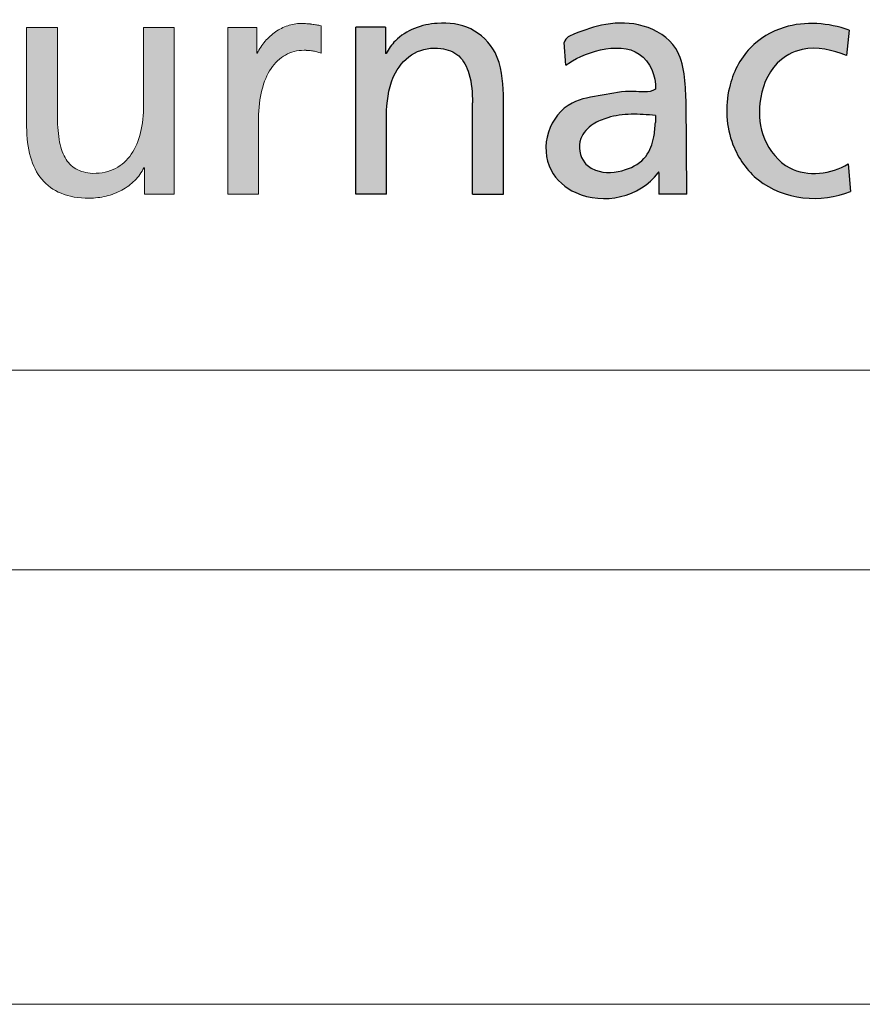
# Model space of a CAD drawing. Header units: millimetres. Extents: x 136540 to 167986, y -70244 to -47782.
# Tile 4 of 14: x 158151 to 158682, y -70244 to -69624. Entities that reach past the tile are written whole.
import ezdxf

# ---------------------------------------------------------------- set-up
doc = ezdxf.new("R2010")
doc.units = ezdxf.units.MM
doc.header["$LTSCALE"] = 0.25
doc.layers.add('FORMAT', color=7, linetype='Continuous')

# ---------------------------------------------------------------- blocks, each defined once
blk = doc.blocks.new('cajetin')
at = {"color": 7, "linetype": 'Continuous', "lineweight": 18}
for p, q in [((853.5, 7.5), (7.5, 7.5)), ((861, 0), (0, 0))]:
    blk.add_line(p, q, dxfattribs=at)
blk = doc.blocks.new('LOGO_sombreado')
at = {"linetype": 'Continuous'}
h = blk.add_hatch(color=7, dxfattribs=at)
edge = h.paths.add_edge_path(flags=0)
edge.add_line((8.928, 3.962), (8.875, 3.972))
edge.add_spline(control_points=[(8.875, 3.972), (8.858, 3.975), (8.841, 3.978), (8.823, 3.98)], knot_values=[22.132418, 22.132418, 22.132418, 22.132418, 23.132418, 23.132418, 23.132418, 23.132418], weights=[1, 1, 1, 1], degree=3, periodic=0)
edge.add_arc((8.709, 3.1), 0.888, 82.6219, 86.3614)
edge.add_spline(control_points=[(8.765, 3.986), (8.745, 3.987), (8.722, 3.988), (8.695, 3.988), (8.644, 3.988), (8.593, 3.979), (8.544, 3.963)], knot_values=[0.065266, 0.065266, 0.065266, 0.065266, 1.065266, 1.065266, 1.065266, 2.065266, 2.065266, 2.065266, 2.065266], weights=[1, 1, 1, 1, 1, 1, 1], degree=3, periodic=0)
edge.add_spline(control_points=[(8.544, 3.963), (8.495, 3.946), (8.448, 3.922), (8.404, 3.892)], knot_values=[2.065266, 2.065266, 2.065266, 2.065266, 3.065266, 3.065266, 3.065266, 3.065266], weights=[1, 1, 1, 1], degree=3, periodic=0)
edge.add_spline(control_points=[(8.404, 3.892), (8.36, 3.861), (8.319, 3.825), (8.283, 3.783)], knot_values=[3.065266, 3.065266, 3.065266, 3.065266, 4.065266, 4.065266, 4.065266, 4.065266], weights=[1, 1, 1, 1], degree=3, periodic=0)
edge.add_spline(control_points=[(8.283, 3.783), (8.248, 3.742), (8.218, 3.695), (8.194, 3.646)], knot_values=[4.065266, 4.065266, 4.065266, 4.065266, 5.065266, 5.065266, 5.065266, 5.065266], weights=[1, 1, 1, 1], degree=3, periodic=0)
edge.add_line((8.194, 3.646), (8.187, 3.646))
edge.add_line((8.187, 3.646), (8.187, 3.943))
edge.add_line((8.187, 3.943), (8.021, 3.943))
edge.add_line((8.021, 3.943), (7.856, 3.943))
edge.add_line((7.856, 3.943), (7.856, 3.703))
edge.add_line((7.856, 3.703), (7.856, 2.023))
edge.add_line((7.856, 2.023), (8.209, 2.023))
edge.add_spline(control_points=[(8.209, 2.023), (8.209, 2.314), (8.209, 2.605), (8.209, 2.896), (8.209, 3.017), (8.222, 3.126), (8.247, 3.222)], knot_values=[12.065266, 12.065266, 12.065266, 12.065266, 13.065266, 13.065266, 13.065266, 14.065266, 14.065266, 14.065266, 14.065266], weights=[1, 1, 1, 1, 1, 1, 1], degree=3, periodic=0)
edge.add_spline(control_points=[(8.247, 3.222), (8.271, 3.318), (8.307, 3.401), (8.352, 3.469)], knot_values=[14.065266, 14.065266, 14.065266, 14.065266, 15.065266, 15.065266, 15.065266, 15.065266], weights=[1, 1, 1, 1], degree=3, periodic=0)
edge.add_spline(control_points=[(8.352, 3.469), (8.398, 3.537), (8.454, 3.589), (8.518, 3.625)], knot_values=[15.065266, 15.065266, 15.065266, 15.065266, 16.065266, 16.065266, 16.065266, 16.065266], weights=[1, 1, 1, 1], degree=3, periodic=0)
edge.add_spline(control_points=[(8.518, 3.625), (8.582, 3.661), (8.654, 3.68), (8.733, 3.68)], knot_values=[16.065266, 16.065266, 16.065266, 16.065266, 17.065266, 17.065266, 17.065266, 17.065266], weights=[1, 1, 1, 1], degree=3, periodic=0)
edge.add_arc((8.733, 2.982), 0.698, 86.1548, 90.0023, ccw=False)
edge.add_spline(control_points=[(8.78, 3.678), (8.796, 3.677), (8.813, 3.675), (8.829, 3.673)], knot_values=[17.132418, 17.132418, 17.132418, 17.132418, 18.132418, 18.132418, 18.132418, 18.132418], weights=[1, 1, 1, 1], degree=3, periodic=0)
edge.add_spline(control_points=[(8.829, 3.673), (8.846, 3.67), (8.863, 3.667), (8.879, 3.662)], knot_values=[18.132418, 18.132418, 18.132418, 18.132418, 19.132418, 19.132418, 19.132418, 19.132418], weights=[1, 1, 1, 1], degree=3, periodic=0)
edge.add_spline(control_points=[(8.879, 3.662), (8.896, 3.658), (8.912, 3.652), (8.928, 3.646)], knot_values=[19.132418, 19.132418, 19.132418, 19.132418, 20.132418, 20.132418, 20.132418, 20.132418], weights=[1, 1, 1, 1], degree=3, periodic=0)
edge.add_line((8.928, 3.646), (8.928, 3.962))
h = blk.add_hatch(color=7, dxfattribs=at)
edge = h.paths.add_edge_path(flags=0)
edge.add_line((9.328, 2.026), (9.328, 3.946))
edge.add_line((9.328, 3.946), (9.67, 3.946))
edge.add_line((9.67, 3.946), (9.67, 3.641))
edge.add_line((9.67, 3.641), (9.678, 3.641))
edge.add_spline(control_points=[(9.678, 3.641), (9.704, 3.696), (9.793, 3.817), (10, 3.948), (10.305, 4.01), (10.669, 3.967), (10.997, 3.643), (11.021, 3.332), (11.026, 3.17)], knot_values=[0, 0, 0, 0, 0.090993, 0.223661, 0.358303, 0.55535, 0.750586, 1, 1, 1, 1], weights=[1, 1, 1, 1, 1, 1, 1, 1, 1], degree=3, periodic=0)
edge.add_line((11.026, 3.17), (11.026, 2.026))
edge.add_line((11.026, 2.026), (10.672, 2.026))
edge.add_line((10.672, 2.026), (10.672, 3.075))
edge.add_spline(control_points=[(10.672, 3.075), (10.669, 3.188), (10.66, 3.379), (10.536, 3.635), (10.28, 3.729), (9.984, 3.677), (9.726, 3.396), (9.691, 3.133), (9.683, 2.986)], knot_values=[0, 0, 0, 0, 0.181683, 0.307789, 0.426651, 0.591078, 0.760733, 1, 1, 1, 1], weights=[1, 1, 1, 1, 1, 1, 1, 1, 1], degree=3, periodic=0)
edge.add_line((9.683, 2.986), (9.681, 2.026))
edge.add_line((9.681, 2.026), (9.328, 2.026))
h = blk.add_hatch(color=7, dxfattribs=at)
edge = h.paths.add_edge_path(flags=0)
edge.add_spline(control_points=[(12.776, 3.232), (12.697, 3.183), (12.484, 3.232), (12.167, 3.156), (11.773, 3.111), (11.49, 2.752), (11.514, 2.287), (12.023, 1.86), (12.597, 1.99), (12.807, 2.27)], knot_values=[0, 0, 0, 0, 0.079966, 0.190057, 0.300094, 0.432511, 0.566689, 0.684622, 1, 1, 1, 1], weights=[1, 1, 1, 1, 1, 1, 1, 1, 1, 1], degree=3, periodic=0)
edge.add_spline(control_points=[(12.807, 2.27), (12.817, 2.296), (12.814, 2.27)], knot_values=[0, 0, 0, 1, 1, 1], weights=[1, 1, 1], degree=2, periodic=0)
edge.add_line((12.814, 2.27), (12.814, 2.023))
edge.add_line((12.814, 2.023), (13.139, 2.023))
edge.add_line((13.139, 2.023), (13.128, 3.106))
edge.add_spline(control_points=[(13.128, 3.106), (13.12, 3.292), (13.119, 3.706), (12.65, 4), (12.214, 4.002), (11.911, 3.898), (11.743, 3.828), (11.727, 3.77)], knot_values=[0, 0, 0, 0, 0.300445, 0.525135, 0.737289, 0.925487, 1, 1, 1, 1], weights=[1, 1, 1, 1, 1, 1, 1, 1], degree=3, periodic=0)
edge.add_line((11.727, 3.77), (11.744, 3.507))
edge.add_spline(control_points=[(11.744, 3.507), (11.927, 3.643), (12.567, 3.881), (12.789, 3.381), (12.776, 3.232)], knot_values=[0, 0, 0, 0, 0.658996, 1, 1, 1, 1], weights=[1, 1, 1, 1, 1], degree=3, periodic=0)
edge = h.paths.add_edge_path(flags=0)
edge.add_spline(control_points=[(12.776, 2.849), (12.772, 2.793), (12.762, 2.658), (12.682, 2.43), (12.419, 2.275), (12.142, 2.255), (11.913, 2.398), (11.87, 2.662), (12.044, 2.834), (12.252, 2.921), (12.499, 2.953), (12.683, 2.938), (12.776, 2.931)], knot_values=[0, 0, 0, 0, 0.068904, 0.168815, 0.283862, 0.42722, 0.488917, 0.605379, 0.695962, 0.771545, 0.884045, 1, 1, 1, 1], weights=[1, 1, 1, 1, 1, 1, 1, 1, 1, 1, 1, 1, 1], degree=3, periodic=0)
edge.add_line((12.776, 2.931), (12.776, 2.849))
h = blk.add_hatch(color=7, dxfattribs=at)
edge = h.paths.add_edge_path(flags=0)
edge.add_spline(control_points=[(5.713, 2.196), (5.772, 2.125), (5.847, 2.071), (5.937, 2.034)], knot_values=[55, 55, 55, 55, 56, 56, 56, 56], weights=[1, 1, 1, 1], degree=3, periodic=0)
edge.add_spline(control_points=[(5.937, 2.034), (6.028, 1.997), (6.135, 1.977), (6.259, 1.977)], knot_values=[56, 56, 56, 56, 57, 57, 57, 57], weights=[1, 1, 1, 1], degree=3, periodic=0)
edge.add_arc((6.259, 2.796), 0.818, 269.9868, 283.8904)
edge.add_spline(control_points=[(6.456, 2.001), (6.519, 2.017), (6.58, 2.04), (6.635, 2.071)], knot_values=[0, 0, 0, 0, 1, 1, 1, 1], weights=[1, 1, 1, 1], degree=3, periodic=0)
edge.add_spline(control_points=[(6.635, 2.071), (6.69, 2.101), (6.741, 2.137), (6.784, 2.181)], knot_values=[1, 1, 1, 1, 2, 2, 2, 2], weights=[1, 1, 1, 1], degree=3, periodic=0)
edge.add_spline(control_points=[(6.784, 2.181), (6.827, 2.224), (6.863, 2.273), (6.889, 2.328)], knot_values=[2, 2, 2, 2, 3, 3, 3, 3], weights=[1, 1, 1, 1], degree=3, periodic=0)
edge.add_line((6.889, 2.328), (6.896, 2.328))
edge.add_line((6.896, 2.328), (6.896, 2.023))
edge.add_line((6.896, 2.023), (7.067, 2.023))
edge.add_line((7.067, 2.023), (7.238, 2.023))
edge.add_line((7.238, 2.023), (7.238, 2.263))
edge.add_line((7.238, 2.263), (7.238, 3.943))
edge.add_line((7.238, 3.943), (6.885, 3.943))
edge.add_line((6.885, 3.943), (6.885, 3.721))
edge.add_spline(control_points=[(6.885, 3.721), (6.885, 3.647), (6.885, 3.573), (6.885, 3.499), (6.885, 3.35), (6.885, 3.202), (6.885, 3.054), (6.885, 2.937), (6.873, 2.829), (6.85, 2.734)], knot_values=[30, 30, 30, 30, 31, 31, 31, 33, 33, 33, 34, 34, 34, 34], weights=[1, 1, 1, 1, 1, 1, 1, 1, 1, 1], degree=3, periodic=0)
edge.add_spline(control_points=[(6.85, 2.734), (6.827, 2.637), (6.792, 2.553), (6.696, 2.414), (6.636, 2.359), (6.562, 2.321)], knot_values=[34, 34, 34, 34, 35, 35, 36, 36, 36, 36], weights=[1, 1, 1, 1, 1, 1], degree=3, periodic=0)
edge.add_spline(control_points=[(6.562, 2.321), (6.489, 2.284), (6.402, 2.263), (6.301, 2.263)], knot_values=[36, 36, 36, 36, 37, 37, 37, 37], weights=[1, 1, 1, 1], degree=3, periodic=0)
edge.add_spline(control_points=[(6.301, 2.263), (6.224, 2.268), (6.16, 2.285), (6.107, 2.315)], knot_values=[37, 37, 37, 37, 38, 38, 38, 38], weights=[1, 1, 1, 1], degree=3, periodic=0)
edge.add_spline(control_points=[(6.107, 2.315), (6.054, 2.345), (6.013, 2.388), (5.982, 2.445)], knot_values=[38, 38, 38, 38, 39, 39, 39, 39], weights=[1, 1, 1, 1], degree=3, periodic=0)
edge.add_spline(control_points=[(5.982, 2.445), (5.95, 2.501), (5.928, 2.571), (5.914, 2.655)], knot_values=[39, 39, 39, 39, 40, 40, 40, 40], weights=[1, 1, 1, 1], degree=3, periodic=0)
edge.add_spline(control_points=[(5.914, 2.655), (5.9, 2.739), (5.894, 2.837), (5.894, 2.949), (5.894, 3.115), (5.894, 3.28), (5.894, 3.446), (5.894, 3.529), (5.894, 3.612), (5.894, 3.695), (5.894, 3.777), (5.894, 3.86), (5.894, 3.943)], knot_values=[40, 40, 40, 40, 41, 41, 41, 43, 43, 43, 44, 44, 44, 45, 45, 45, 45], weights=[1, 1, 1, 1, 1, 1, 1, 1, 1, 1, 1, 1, 1], degree=3, periodic=0)
edge.add_line((5.894, 3.943), (5.54, 3.943))
edge.add_spline(control_points=[(5.54, 3.943), (5.54, 3.848), (5.54, 3.753), (5.54, 3.658), (5.54, 3.563), (5.54, 3.468), (5.54, 3.372), (5.54, 3.182), (5.54, 2.992), (5.54, 2.802), (5.54, 2.673), (5.554, 2.557), (5.583, 2.455)], knot_values=[49, 49, 49, 49, 50, 50, 50, 51, 51, 51, 53, 53, 53, 54, 54, 54, 54], weights=[1, 1, 1, 1, 1, 1, 1, 1, 1, 1, 1, 1, 1], degree=3, periodic=0)
edge.add_spline(control_points=[(5.583, 2.455), (5.611, 2.354), (5.655, 2.267), (5.713, 2.196)], knot_values=[54, 54, 54, 54, 55, 55, 55, 55], weights=[1, 1, 1, 1], degree=3, periodic=0)
at = {"layer": 'FORMAT'}
h = blk.add_hatch(color=256, dxfattribs=at)
edge = h.paths.add_edge_path(flags=0)
edge.add_spline(control_points=[(14.994, 2.372), (14.803, 2.254), (14.35, 2.197), (13.993, 2.642), (13.945, 3.102), (14.101, 3.522), (14.519, 3.756), (14.818, 3.682), (14.975, 3.62)], knot_values=[0, 0, 0, 0, 0.239736, 0.392762, 0.535377, 0.707741, 0.820778, 1, 1, 1, 1], weights=[1, 1, 1, 1, 1, 1, 1, 1, 1], degree=3, periodic=0)
edge.add_line((14.975, 3.62), (15.005, 3.913))
edge.add_spline(control_points=[(15.005, 3.913), (14.769, 3.994), (14.338, 4.032), (13.818, 3.724), (13.565, 3.214), (13.598, 2.624), (14.052, 1.977), (14.687, 1.916), (15.02, 2.056)], knot_values=[0, 0, 0, 0, 0.189442, 0.304437, 0.433405, 0.598153, 0.723513, 1, 1, 1, 1], weights=[1, 1, 1, 1, 1, 1, 1, 1, 1], degree=3, periodic=0)
edge.add_line((15.02, 2.056), (14.994, 2.372))
at = {"color": 7, "linetype": 'Continuous', "lineweight": 18}
blk.add_line((0, 0), (72.5, 0), dxfattribs=at)
blk.add_arc((6.259, 2.796), 0.818, 269.9868, 283.8904, dxfattribs=at)
at = {"color": 8, "linetype": 'Continuous', "lineweight": 0}
for points, knots in [([(8.765, 3.986), (8.745, 3.987), (8.722, 3.988), (8.695, 3.988), (8.644, 3.988), (8.593, 3.979), (8.544, 3.963)], [0.065266, 0.065266, 0.065266, 0.065266, 1.065266, 1.065266, 1.065266, 2.065266, 2.065266, 2.065266, 2.065266]), ([(5.894, 3.943), (5.864, 3.943), (5.835, 3.943), (5.805, 3.943), (5.746, 3.943), (5.688, 3.943), (5.629, 3.943), (5.599, 3.943), (5.57, 3.943), (5.54, 3.943)], [45, 45, 45, 45, 46, 46, 46, 48, 48, 48, 49, 49, 49, 49]), ([(5.54, 3.943), (5.54, 3.848), (5.54, 3.753), (5.54, 3.658), (5.54, 3.563), (5.54, 3.468), (5.54, 3.372), (5.54, 3.182), (5.54, 2.992), (5.54, 2.802), (5.54, 2.673), (5.554, 2.557), (5.583, 2.455)], [49, 49, 49, 49, 50, 50, 50, 51, 51, 51, 53, 53, 53, 54, 54, 54, 54]), ([(5.914, 2.655), (5.9, 2.739), (5.894, 2.837), (5.894, 2.949), (5.894, 3.115), (5.894, 3.28), (5.894, 3.446), (5.894, 3.529), (5.894, 3.612), (5.894, 3.695), (5.894, 3.777), (5.894, 3.86), (5.894, 3.943)], [40, 40, 40, 40, 41, 41, 41, 43, 43, 43, 44, 44, 44, 45, 45, 45, 45]), ([(7.238, 3.943), (7.209, 3.943), (7.179, 3.943), (7.15, 3.943), (7.091, 3.943), (7.032, 3.943), (6.973, 3.943), (6.944, 3.943), (6.914, 3.943), (6.885, 3.943)], [25, 25, 25, 25, 26, 26, 26, 28, 28, 28, 29, 29, 29, 29]), ([(7.238, 2.263), (7.238, 2.318), (7.238, 2.373), (7.238, 2.428), (7.238, 2.533), (7.238, 2.638), (7.238, 2.743), (7.238, 2.823), (7.238, 2.903), (7.238, 2.983), (7.238, 3.143), (7.238, 3.303), (7.238, 3.463), (7.238, 3.623), (7.238, 3.783), (7.238, 3.943)], [20, 20, 20, 20, 21, 21, 21, 22, 22, 22, 23, 23, 23, 24, 24, 24, 25, 25, 25, 25]), ([(6.885, 3.721), (6.885, 3.647), (6.885, 3.573), (6.885, 3.499), (6.885, 3.35), (6.885, 3.202), (6.885, 3.054), (6.885, 2.937), (6.873, 2.829), (6.85, 2.734)], [30, 30, 30, 30, 31, 31, 31, 33, 33, 33, 34, 34, 34, 34]), ([(8.209, 2.023), (8.209, 2.314), (8.209, 2.605), (8.209, 2.896), (8.209, 3.017), (8.222, 3.126), (8.247, 3.222)], [12.065266, 12.065266, 12.065266, 12.065266, 13.065266, 13.065266, 13.065266, 14.065266, 14.065266, 14.065266, 14.065266]), ([(6.85, 2.734), (6.827, 2.637), (6.792, 2.553), (6.696, 2.414), (6.636, 2.359), (6.562, 2.321)], [34, 34, 34, 34, 35, 35, 36, 36, 36, 36]), ([(6.889, 2.328), (6.89, 2.328), (6.892, 2.328), (6.893, 2.328), (6.894, 2.328), (6.894, 2.328), (6.894, 2.328), (6.894, 2.328), (6.895, 2.328), (6.895, 2.328), (6.895, 2.328), (6.895, 2.328), (6.895, 2.328), (6.896, 2.328), (6.896, 2.328), (6.896, 2.328)], [3, 3, 3, 3, 4, 4, 4, 5, 5, 5, 6, 6, 6, 7, 7, 7, 8, 8, 8, 8]), ([(6.896, 2.328), (6.896, 2.302), (6.896, 2.277), (6.896, 2.251), (6.896, 2.226), (6.896, 2.201), (6.896, 2.175), (6.896, 2.15), (6.896, 2.124), (6.896, 2.099), (6.896, 2.095), (6.896, 2.091), (6.896, 2.087), (6.896, 2.078), (6.896, 2.07), (6.896, 2.061), (6.896, 2.056), (6.896, 2.051), (6.896, 2.047), (6.896, 2.043), (6.896, 2.039), (6.896, 2.035), (6.896, 2.031), (6.896, 2.027), (6.896, 2.023)], [8, 8, 8, 8, 9, 9, 9, 10, 10, 10, 12, 12, 12, 13, 13, 13, 14, 14, 14, 15, 15, 15, 16, 16, 16, 17, 17, 17, 17])]:
    blk.add_open_spline(points, degree=3, knots=knots, dxfattribs=at)
for points, weights in [([(8.823, 3.98), (8.804, 3.983), (8.785, 3.985), (8.765, 3.986)], [1, 0.999645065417, 0.999645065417, 1]), ([(8.733, 3.68), (8.749, 3.68), (8.764, 3.679), (8.78, 3.678)], [1, 0.99962425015, 0.99962425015, 1])]:
    blk.add_rational_spline(points, weights, degree=3, dxfattribs=at)
for points in [[(8.875, 3.972), (8.858, 3.975), (8.841, 3.978), (8.823, 3.98)], [(8.928, 3.962), (8.911, 3.965), (8.893, 3.969), (8.875, 3.972)], [(6.885, 3.943), (6.885, 3.869), (6.885, 3.795), (6.885, 3.721)], [(8.021, 3.943), (7.966, 3.943), (7.911, 3.943), (7.856, 3.943)], [(7.856, 3.943), (7.856, 3.863), (7.856, 3.783), (7.856, 3.703)], [(8.187, 3.943), (8.132, 3.943), (8.077, 3.943), (8.021, 3.943)], [(8.187, 3.646), (8.187, 3.745), (8.187, 3.844), (8.187, 3.943)], [(8.404, 3.892), (8.36, 3.861), (8.319, 3.825), (8.283, 3.783)], [(8.544, 3.963), (8.495, 3.946), (8.448, 3.922), (8.404, 3.892)], [(8.928, 3.646), (8.928, 3.751), (8.928, 3.856), (8.928, 3.962)], [(8.283, 3.783), (8.248, 3.742), (8.218, 3.695), (8.194, 3.646)], [(7.856, 3.703), (7.856, 3.143), (7.856, 2.583), (7.856, 2.023)], [(8.194, 3.646), (8.192, 3.646), (8.189, 3.646), (8.187, 3.646)], [(8.518, 3.625), (8.582, 3.661), (8.654, 3.68), (8.733, 3.68)], [(8.78, 3.678), (8.796, 3.677), (8.813, 3.675), (8.829, 3.673)], [(8.829, 3.673), (8.846, 3.67), (8.863, 3.667), (8.879, 3.662)], [(8.879, 3.662), (8.896, 3.658), (8.912, 3.652), (8.928, 3.646)], [(8.352, 3.469), (8.398, 3.537), (8.454, 3.589), (8.518, 3.625)], [(8.247, 3.222), (8.271, 3.318), (8.307, 3.401), (8.352, 3.469)], [(5.982, 2.445), (5.95, 2.501), (5.928, 2.571), (5.914, 2.655)], [(5.583, 2.455), (5.611, 2.354), (5.655, 2.267), (5.713, 2.196)], [(6.107, 2.315), (6.054, 2.345), (6.013, 2.388), (5.982, 2.445)], [(6.301, 2.263), (6.224, 2.268), (6.16, 2.285), (6.107, 2.315)], [(6.562, 2.321), (6.489, 2.284), (6.402, 2.263), (6.301, 2.263)], [(6.784, 2.181), (6.827, 2.224), (6.863, 2.273), (6.889, 2.328)], [(5.713, 2.196), (5.772, 2.125), (5.847, 2.071), (5.937, 2.034)], [(6.635, 2.071), (6.69, 2.101), (6.741, 2.137), (6.784, 2.181)], [(7.238, 2.023), (7.238, 2.103), (7.238, 2.183), (7.238, 2.263)], [(6.456, 2.001), (6.519, 2.017), (6.58, 2.04), (6.635, 2.071)], [(5.937, 2.034), (6.028, 1.997), (6.135, 1.977), (6.259, 1.977)], [(6.896, 2.023), (6.953, 2.023), (7.01, 2.023), (7.067, 2.023)], [(7.067, 2.023), (7.124, 2.023), (7.181, 2.023), (7.238, 2.023)], [(7.856, 2.023), (7.974, 2.023), (8.092, 2.023), (8.209, 2.023)]]:
    blk.add_open_spline(points, degree=3, dxfattribs=at)
at = {"color": 7, "linetype": 'Continuous', "lineweight": 0}
blk.add_open_spline([(12.807, 2.27), (12.817, 2.296), (12.814, 2.27)], degree=2, dxfattribs=at)
at = {"layer": 'FORMAT', "color": 7}
for p, q in [((9.67, 3.946), (9.328, 3.946)), ((9.328, 2.026), (9.328, 3.946)), ((9.67, 3.946), (9.67, 3.641)), ((15.005, 3.913), (14.975, 3.62)), ((11.744, 3.507), (11.727, 3.77)), ((9.678, 3.641), (9.67, 3.641)), ((10.672, 2.026), (10.672, 3.075)), ((11.026, 2.026), (11.026, 3.17)), ((13.139, 2.023), (13.128, 3.106)), ((9.681, 2.026), (9.683, 2.986)), ((12.776, 2.931), (12.776, 2.849)), ((12.814, 2.27), (12.814, 2.023)), ((14.994, 2.372), (15.02, 2.056)), ((9.681, 2.026), (9.328, 2.026)), ((10.672, 2.026), (11.026, 2.026)), ((13.139, 2.023), (12.814, 2.023))]:
    blk.add_line(p, q, dxfattribs=at)
for points, knots in [([(11.026, 3.17), (11.021, 3.332), (10.997, 3.643), (10.669, 3.967), (10.305, 4.01), (10, 3.948), (9.793, 3.817), (9.704, 3.696), (9.678, 3.641)], [0, 0, 0, 0, 0.249414, 0.44465, 0.641697, 0.776339, 0.909007, 1, 1, 1, 1]), ([(13.128, 3.106), (13.12, 3.292), (13.119, 3.706), (12.65, 4), (12.214, 4.002), (11.911, 3.898), (11.743, 3.828), (11.727, 3.77)], [0, 0, 0, 0, 0.300445, 0.525135, 0.737289, 0.925487, 1, 1, 1, 1]), ([(15.005, 3.913), (14.769, 3.994), (14.338, 4.032), (13.818, 3.724), (13.565, 3.214), (13.598, 2.624), (14.052, 1.977), (14.687, 1.916), (15.02, 2.056)], [0, 0, 0, 0, 0.189442, 0.304437, 0.433405, 0.598153, 0.723513, 1, 1, 1, 1]), ([(11.744, 3.507), (11.927, 3.643), (12.567, 3.881), (12.789, 3.381), (12.776, 3.232)], [0, 0, 0, 0, 0.658996, 1, 1, 1, 1]), ([(9.683, 2.986), (9.691, 3.133), (9.726, 3.396), (9.984, 3.677), (10.28, 3.729), (10.536, 3.635), (10.66, 3.379), (10.669, 3.188), (10.672, 3.075)], [0, 0, 0, 0, 0.239267, 0.408922, 0.573349, 0.692211, 0.818317, 1, 1, 1, 1]), ([(14.975, 3.62), (14.818, 3.682), (14.519, 3.756), (14.101, 3.522), (13.945, 3.102), (13.993, 2.642), (14.35, 2.197), (14.803, 2.254), (14.994, 2.372)], [0, 0, 0, 0, 0.179222, 0.292259, 0.464623, 0.607238, 0.760264, 1, 1, 1, 1]), ([(12.776, 3.232), (12.697, 3.183), (12.484, 3.232), (12.167, 3.156), (11.773, 3.111), (11.49, 2.752), (11.514, 2.287), (12.023, 1.86), (12.597, 1.99), (12.807, 2.27)], [0, 0, 0, 0, 0.079966, 0.190057, 0.300094, 0.432511, 0.566689, 0.684622, 1, 1, 1, 1]), ([(12.776, 2.931), (12.683, 2.938), (12.499, 2.953), (12.252, 2.921), (12.044, 2.834), (11.87, 2.662), (11.913, 2.398), (12.142, 2.255), (12.419, 2.275), (12.682, 2.43), (12.762, 2.658), (12.772, 2.793), (12.776, 2.849)], [0, 0, 0, 0, 0.115955, 0.228455, 0.304038, 0.394621, 0.511083, 0.57278, 0.716138, 0.831185, 0.931096, 1, 1, 1, 1])]:
    blk.add_open_spline(points, degree=3, knots=knots, dxfattribs=at)

msp = doc.modelspace()

# ---------------------------------------------------------------- linework, layer by layer
at = {"color": 7, "linetype": 'Continuous', "lineweight": 18}
msp.add_line((157851.21, -69970.45), (167712.54, -69970.45), dxfattribs=at)

# ---------------------------------------------------------------- block references
at = {"xscale": 36.5234375, "yscale": 36.5234375, "zscale": 36.5234375}
msp.add_blockref('cajetin', (136539.79, -70244.38), dxfattribs=at)
at = {"color": 7, "linetype": 'Continuous', "xscale": 54.78515625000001, "yscale": 54.78515625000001, "zscale": 54.78515625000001}
msp.add_blockref('LOGO_sombreado', (157851.74, -69844.56), dxfattribs=at)

doc.saveas('drawing.dxf')
